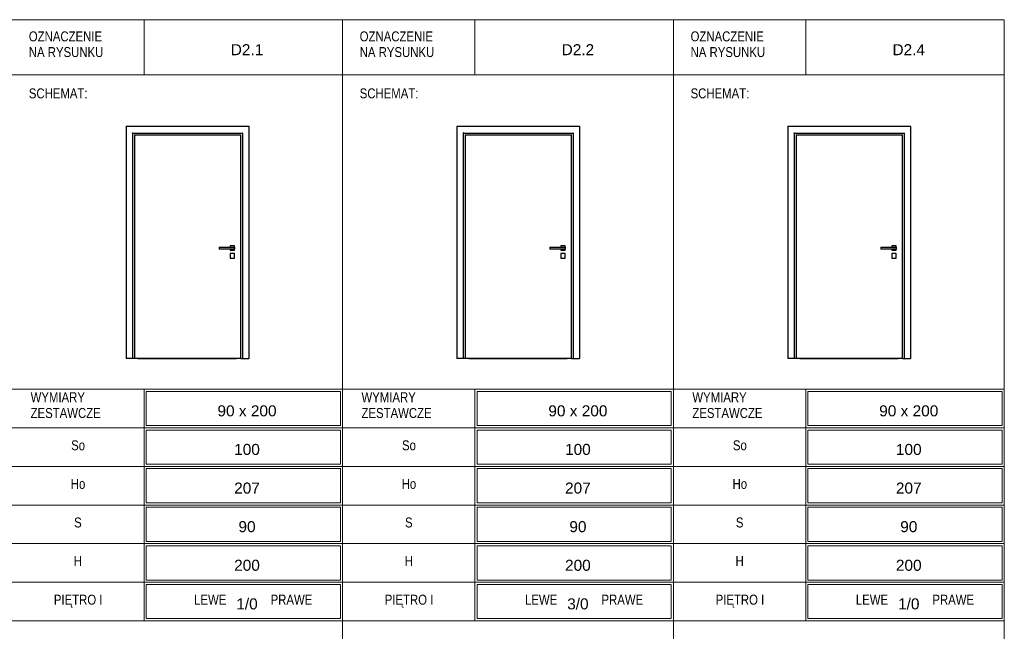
# Model space of a CAD drawing. Header units: centimetres. Extents: x -159 to 1449, y -1163 to 778.
# Tile 3 of 6: x 528 to 1421, y -768 to -213. Entities that reach past the tile are written whole.
import ezdxf

# ---------------------------------------------------------------- set-up
doc = ezdxf.new("R2010")
doc.units = ezdxf.units.CM
for name, color, linetype, lineweight in [('A-ANNO-NOTE', 131, 'Continuous', 13), ('A-DETL-THIN', 151, 'Continuous', 18), ('A-DOOR', 31, 'Continuous', 25), ('A-DOOR-FRAM', 31, 'Continuous', 25), ('G-ANNO-TEXT', 231, 'Continuous', 13)]:
    doc.layers.add(name, color=color, linetype=linetype, lineweight=lineweight)
doc.styles.add('Arial Narrow', font='ARIALN.TTF', dxfattribs={"height": 9})
doc.styles.add('Arial_1', font='arial.ttf', dxfattribs={"height": 10})

# ---------------------------------------------------------------- blocks, each defined once
blk = doc.blocks.new('Family - ___-2489181-Projekt 1 - Zestawienie stolarki drzwiowej')
at = {"layer": 'A-DOOR'}
for p, q in [((931.83, -317.59), (1028.33, -317.59)), ((931.83, -317.59), (931.83, -520.37)), ((1028.33, -520.37), (1028.33, -317.59)), ((1008.58, -419.37), (1022.58, -419.37)), ((1008.58, -419.37), (1008.58, -421.37)), ((1018.58, -418.37), (1018.58, -419.37)), ((1022.58, -418.37), (1018.58, -418.37)), ((1022.58, -419.37), (1022.58, -418.37)), ((1022.58, -419.37), (1022.58, -421.37)), ((1022.58, -421.37), (1008.58, -421.37)), ((1018.58, -421.37), (1018.58, -422.37)), ((1018.58, -422.37), (1022.58, -422.37)), ((1018.58, -425.37), (1018.58, -429.37)), ((1022.58, -425.37), (1018.58, -425.37)), ((1022.58, -422.37), (1022.58, -421.37)), ((1022.58, -429.37), (1022.58, -425.37)), ((1018.58, -429.37), (1022.58, -429.37)), ((1028.33, -520.37), (931.83, -520.37)), ((935.08, -520.37), (1024.31, -520.37))]:
    blk.add_line(p, q, dxfattribs=at)
at = {"layer": 'A-DOOR-FRAM'}
for p, q in [((924.33, -310.12), (924.33, -520.37)), ((1035.83, -310.12), (924.33, -310.12)), ((1035.83, -520.37), (1035.83, -310.12)), ((930.33, -520.37), (930.33, -316.12)), ((930.33, -316.12), (1029.83, -316.12)), ((1029.83, -316.12), (1029.83, -520.37)), ((924.63, -520.37), (924.33, -520.37)), ((930.03, -520.37), (924.63, -520.37)), ((930.33, -520.37), (930.03, -520.37)), ((931.83, -520.37), (930.33, -520.37)), ((1028.33, -520.37), (1029.83, -520.37)), ((1030.13, -520.37), (1029.83, -520.37)), ((1030.13, -520.37), (1035.53, -520.37)), ((1035.83, -520.37), (1035.53, -520.37))]:
    blk.add_line(p, q, dxfattribs=at)
for points, knots in [([(924.63, -310.42), (924.6, -310.39), (924.56, -310.35), (924.51, -310.3), (924.48, -310.27), (924.46, -310.25), (924.44, -310.23), (924.42, -310.21), (924.4, -310.19), (924.39, -310.18), (924.37, -310.16), (924.35, -310.14), (924.33, -310.12), (924.33, -310.12), (924.33, -310.12)], [0, 0, 0, 0, 0.166667, 0.25, 0.333333, 0.375, 0.416667, 0.5, 0.541667, 0.583333, 0.666667, 0.75, 0.833333, 1, 1, 1, 1]), ([(1035.53, -310.42), (1035.56, -310.39), (1035.59, -310.35), (1035.64, -310.3), (1035.67, -310.27), (1035.7, -310.25), (1035.72, -310.23), (1035.74, -310.21), (1035.75, -310.19), (1035.77, -310.18), (1035.79, -310.16), (1035.81, -310.14), (1035.82, -310.12), (1035.83, -310.12), (1035.83, -310.12)], [0, 0, 0, 0, 0.166667, 0.25, 0.333333, 0.375, 0.416667, 0.5, 0.541667, 0.583333, 0.666667, 0.75, 0.833333, 1, 1, 1, 1]), ([(930.33, -316.12), (930.33, -316.12), (930.32, -316.11), (930.31, -316.1), (930.29, -316.08), (930.27, -316.06), (930.25, -316.04), (930.24, -316.03), (930.21, -316), (930.19, -315.97), (930.16, -315.95), (930.14, -315.93), (930.09, -315.88), (930.06, -315.84), (930.03, -315.82)], [0, 0, 0, 0, 0.166667, 0.25, 0.333333, 0.416667, 0.458333, 0.5, 0.583333, 0.666667, 0.708333, 0.75, 0.833333, 1, 1, 1, 1]), ([(1029.83, -316.12), (1029.83, -316.12), (1029.83, -316.11), (1029.85, -316.1), (1029.87, -316.08), (1029.89, -316.06), (1029.9, -316.04), (1029.92, -316.03), (1029.95, -316), (1029.97, -315.97), (1030, -315.95), (1030.02, -315.93), (1030.06, -315.88), (1030.1, -315.84), (1030.13, -315.82)], [0, 0, 0, 0, 0.166667, 0.25, 0.333333, 0.416667, 0.458333, 0.5, 0.583333, 0.666667, 0.708333, 0.75, 0.833333, 1, 1, 1, 1])]:
    blk.add_open_spline(points, degree=3, knots=knots, dxfattribs=at)
blk = doc.blocks.new('Family - ___-2489389-Projekt 1 - Zestawienie stolarki drzwiowej')
at = {"layer": 'A-DOOR'}
for p, q in [((1231.83, -317.59), (1328.33, -317.59)), ((1231.83, -317.59), (1231.83, -520.37)), ((1328.33, -520.37), (1328.33, -317.59)), ((1308.58, -419.37), (1322.58, -419.37)), ((1308.58, -419.37), (1308.58, -421.37)), ((1318.58, -418.37), (1318.58, -419.37)), ((1322.58, -418.37), (1318.58, -418.37)), ((1322.58, -419.37), (1322.58, -418.37)), ((1322.58, -419.37), (1322.58, -421.37)), ((1322.58, -421.37), (1308.58, -421.37)), ((1318.58, -421.37), (1318.58, -422.37)), ((1318.58, -422.37), (1322.58, -422.37)), ((1318.58, -425.37), (1318.58, -429.37)), ((1322.58, -425.37), (1318.58, -425.37)), ((1322.58, -422.37), (1322.58, -421.37)), ((1322.58, -429.37), (1322.58, -425.37)), ((1318.58, -429.37), (1322.58, -429.37)), ((1328.33, -520.37), (1231.83, -520.37)), ((1235.08, -520.37), (1324.31, -520.37))]:
    blk.add_line(p, q, dxfattribs=at)
at = {"layer": 'A-DOOR-FRAM'}
for p, q in [((1224.33, -310.12), (1224.33, -520.37)), ((1335.83, -310.12), (1224.33, -310.12)), ((1335.83, -520.37), (1335.83, -310.12)), ((1230.33, -520.37), (1230.33, -316.12)), ((1230.33, -316.12), (1329.83, -316.12)), ((1329.83, -316.12), (1329.83, -520.37)), ((1224.63, -520.37), (1224.33, -520.37)), ((1230.03, -520.37), (1224.63, -520.37)), ((1230.33, -520.37), (1230.03, -520.37)), ((1231.83, -520.37), (1230.33, -520.37)), ((1328.33, -520.37), (1329.83, -520.37)), ((1330.13, -520.37), (1329.83, -520.37)), ((1330.13, -520.37), (1335.53, -520.37)), ((1335.83, -520.37), (1335.53, -520.37))]:
    blk.add_line(p, q, dxfattribs=at)
for points, knots in [([(1224.63, -310.42), (1224.6, -310.39), (1224.56, -310.35), (1224.51, -310.3), (1224.48, -310.27), (1224.46, -310.25), (1224.44, -310.23), (1224.42, -310.21), (1224.4, -310.19), (1224.39, -310.18), (1224.37, -310.16), (1224.35, -310.14), (1224.33, -310.12), (1224.33, -310.12), (1224.33, -310.12)], [0, 0, 0, 0, 0.166667, 0.25, 0.333333, 0.375, 0.416667, 0.5, 0.541667, 0.583333, 0.666667, 0.75, 0.833333, 1, 1, 1, 1]), ([(1335.53, -310.42), (1335.56, -310.39), (1335.59, -310.35), (1335.64, -310.3), (1335.67, -310.27), (1335.7, -310.25), (1335.72, -310.23), (1335.74, -310.21), (1335.75, -310.19), (1335.77, -310.18), (1335.79, -310.16), (1335.81, -310.14), (1335.82, -310.12), (1335.83, -310.12), (1335.83, -310.12)], [0, 0, 0, 0, 0.166667, 0.25, 0.333333, 0.375, 0.416667, 0.5, 0.541667, 0.583333, 0.666667, 0.75, 0.833333, 1, 1, 1, 1]), ([(1230.33, -316.12), (1230.33, -316.12), (1230.32, -316.11), (1230.31, -316.1), (1230.29, -316.08), (1230.27, -316.06), (1230.25, -316.04), (1230.24, -316.03), (1230.21, -316), (1230.19, -315.97), (1230.16, -315.95), (1230.14, -315.93), (1230.09, -315.88), (1230.06, -315.84), (1230.03, -315.82)], [0, 0, 0, 0, 0.166667, 0.25, 0.333333, 0.416667, 0.458333, 0.5, 0.583333, 0.666667, 0.708333, 0.75, 0.833333, 1, 1, 1, 1]), ([(1329.83, -316.12), (1329.83, -316.12), (1329.83, -316.11), (1329.85, -316.1), (1329.87, -316.08), (1329.89, -316.06), (1329.9, -316.04), (1329.92, -316.03), (1329.95, -316), (1329.97, -315.97), (1330, -315.95), (1330.02, -315.93), (1330.06, -315.88), (1330.1, -315.84), (1330.13, -315.82)], [0, 0, 0, 0, 0.166667, 0.25, 0.333333, 0.416667, 0.458333, 0.5, 0.583333, 0.666667, 0.708333, 0.75, 0.833333, 1, 1, 1, 1])]:
    blk.add_open_spline(points, degree=3, knots=knots, dxfattribs=at)
blk = doc.blocks.new('Family - ___-2489502-Projekt 1 - Zestawienie stolarki drzwiowej')
at = {"layer": 'A-DOOR'}
for p, q in [((631.83, -317.59), (728.33, -317.59)), ((631.83, -317.59), (631.83, -520.37)), ((728.33, -520.37), (728.33, -317.59)), ((708.58, -419.37), (722.58, -419.37)), ((708.58, -419.37), (708.58, -421.37)), ((718.58, -418.37), (718.58, -419.37)), ((722.58, -418.37), (718.58, -418.37)), ((722.58, -419.37), (722.58, -418.37)), ((722.58, -419.37), (722.58, -421.37)), ((722.58, -421.37), (708.58, -421.37)), ((718.58, -421.37), (718.58, -422.37)), ((718.58, -422.37), (722.58, -422.37)), ((718.58, -425.37), (718.58, -429.37)), ((722.58, -425.37), (718.58, -425.37)), ((722.58, -422.37), (722.58, -421.37)), ((722.58, -429.37), (722.58, -425.37)), ((718.58, -429.37), (722.58, -429.37)), ((728.33, -520.37), (631.83, -520.37)), ((635.08, -520.37), (724.31, -520.37))]:
    blk.add_line(p, q, dxfattribs=at)
at = {"layer": 'A-DOOR-FRAM'}
for p, q in [((624.33, -310.12), (624.33, -520.37)), ((735.83, -310.12), (624.33, -310.12)), ((735.83, -520.37), (735.83, -310.12)), ((630.33, -520.37), (630.33, -316.12)), ((630.33, -316.12), (729.83, -316.12)), ((729.83, -316.12), (729.83, -520.37)), ((624.63, -520.37), (624.33, -520.37)), ((630.03, -520.37), (624.63, -520.37)), ((630.33, -520.37), (630.03, -520.37)), ((631.83, -520.37), (630.33, -520.37)), ((728.33, -520.37), (729.83, -520.37)), ((730.13, -520.37), (729.83, -520.37)), ((730.13, -520.37), (735.53, -520.37)), ((735.83, -520.37), (735.53, -520.37))]:
    blk.add_line(p, q, dxfattribs=at)
for points, knots in [([(624.63, -310.42), (624.6, -310.39), (624.56, -310.35), (624.51, -310.3), (624.48, -310.27), (624.46, -310.25), (624.44, -310.23), (624.42, -310.21), (624.4, -310.19), (624.39, -310.18), (624.37, -310.16), (624.35, -310.14), (624.33, -310.12), (624.33, -310.12), (624.33, -310.12)], [0, 0, 0, 0, 0.166667, 0.25, 0.333333, 0.375, 0.416667, 0.5, 0.541667, 0.583333, 0.666667, 0.75, 0.833333, 1, 1, 1, 1]), ([(735.53, -310.42), (735.56, -310.39), (735.59, -310.35), (735.64, -310.3), (735.67, -310.27), (735.7, -310.25), (735.72, -310.23), (735.74, -310.21), (735.75, -310.19), (735.77, -310.18), (735.79, -310.16), (735.81, -310.14), (735.82, -310.12), (735.83, -310.12), (735.83, -310.12)], [0, 0, 0, 0, 0.166667, 0.25, 0.333333, 0.375, 0.416667, 0.5, 0.541667, 0.583333, 0.666667, 0.75, 0.833333, 1, 1, 1, 1]), ([(630.33, -316.12), (630.33, -316.12), (630.32, -316.11), (630.31, -316.1), (630.29, -316.08), (630.27, -316.06), (630.25, -316.04), (630.24, -316.03), (630.21, -316), (630.19, -315.97), (630.16, -315.95), (630.14, -315.93), (630.09, -315.88), (630.06, -315.84), (630.03, -315.82)], [0, 0, 0, 0, 0.166667, 0.25, 0.333333, 0.416667, 0.458333, 0.5, 0.583333, 0.666667, 0.708333, 0.75, 0.833333, 1, 1, 1, 1]), ([(729.83, -316.12), (729.83, -316.12), (729.83, -316.11), (729.85, -316.1), (729.87, -316.08), (729.89, -316.06), (729.9, -316.04), (729.92, -316.03), (729.95, -316), (729.97, -315.97), (730, -315.95), (730.02, -315.93), (730.06, -315.88), (730.1, -315.84), (730.13, -315.82)], [0, 0, 0, 0, 0.166667, 0.25, 0.333333, 0.416667, 0.458333, 0.5, 0.583333, 0.666667, 0.708333, 0.75, 0.833333, 1, 1, 1, 1])]:
    blk.add_open_spline(points, degree=3, knots=knots, dxfattribs=at)

msp = doc.modelspace()

# ---------------------------------------------------------------- linework, layer by layer
at = {"layer": 'A-DETL-THIN'}
for p, q in [((520.6, -213.27), (820.6, -213.27)), ((640.6, -263.27), (640.6, -213.27)), ((820.6, -213.27), (1120.6, -213.27)), ((820.6, -213.27), (820.6, -1163.27)), ((820.6, -213.27), (820.6, -263.27)), ((940.6, -263.27), (940.6, -213.27)), ((1120.6, -213.27), (1120.6, -263.27)), ((1120.6, -213.27), (1420.6, -213.27)), ((1120.6, -213.27), (1120.6, -1163.27)), ((1240.6, -263.27), (1240.6, -213.27)), ((1420.6, -213.27), (1420.6, -263.27)), ((520.6, -263.27), (820.6, -263.27)), ((820.6, -263.27), (1120.6, -263.27)), ((820.6, -548.27), (820.6, -263.27)), ((1120.6, -548.27), (1120.6, -263.27)), ((1120.6, -263.27), (1420.6, -263.27)), ((1420.6, -548.27), (1420.6, -263.27)), ((520.6, -548.27), (820.6, -548.27)), ((640.6, -548.27), (640.6, -583.27)), ((642.6, -550.27), (818.6, -550.27)), ((642.6, -581.27), (642.6, -550.27)), ((818.6, -550.27), (818.6, -581.27)), ((820.6, -548.27), (1120.6, -548.27)), ((820.6, -548.27), (820.6, -1163.27)), ((940.6, -548.27), (940.6, -583.27)), ((942.6, -550.27), (1118.6, -550.27)), ((942.6, -581.27), (942.6, -550.27)), ((1118.6, -550.27), (1118.6, -581.27)), ((1120.6, -548.27), (1120.6, -1163.27)), ((1120.6, -548.27), (1420.6, -548.27)), ((1240.6, -548.27), (1240.6, -583.27)), ((1242.6, -550.27), (1418.6, -550.27)), ((1242.6, -581.27), (1242.6, -550.27)), ((1418.6, -550.27), (1418.6, -581.27)), ((1420.6, -548.27), (1420.6, -1163.27)), ((520.6, -583.27), (820.6, -583.27)), ((640.6, -583.27), (640.6, -618.27)), ((818.6, -581.27), (642.6, -581.27)), ((642.6, -585.27), (818.6, -585.27)), ((642.6, -616.27), (642.6, -585.27)), ((818.6, -585.27), (818.6, -616.27)), ((820.6, -583.27), (1120.6, -583.27)), ((940.6, -583.27), (940.6, -618.27)), ((1118.6, -581.27), (942.6, -581.27)), ((942.6, -585.27), (1118.6, -585.27)), ((942.6, -616.27), (942.6, -585.27)), ((1118.6, -585.27), (1118.6, -616.27)), ((1120.6, -583.27), (1420.6, -583.27)), ((1240.6, -583.27), (1240.6, -618.27)), ((1418.6, -581.27), (1242.6, -581.27)), ((1242.6, -585.27), (1418.6, -585.27)), ((1242.6, -616.27), (1242.6, -585.27)), ((1418.6, -585.27), (1418.6, -616.27)), ((520.6, -618.27), (820.6, -618.27)), ((640.6, -618.27), (640.6, -653.27)), ((818.6, -616.27), (642.6, -616.27)), ((642.6, -620.27), (818.6, -620.27)), ((642.6, -651.27), (642.6, -620.27)), ((818.6, -620.27), (818.6, -651.27)), ((820.6, -618.27), (1120.6, -618.27)), ((940.6, -618.27), (940.6, -653.27)), ((1118.6, -616.27), (942.6, -616.27)), ((942.6, -620.27), (1118.6, -620.27)), ((942.6, -651.27), (942.6, -620.27)), ((1118.6, -620.27), (1118.6, -651.27)), ((1120.6, -618.27), (1420.6, -618.27)), ((1240.6, -618.27), (1240.6, -653.27)), ((1418.6, -616.27), (1242.6, -616.27)), ((1242.6, -620.27), (1418.6, -620.27)), ((1242.6, -651.27), (1242.6, -620.27)), ((1418.6, -620.27), (1418.6, -651.27)), ((818.6, -651.27), (642.6, -651.27)), ((1118.6, -651.27), (942.6, -651.27)), ((1418.6, -651.27), (1242.6, -651.27)), ((520.6, -653.27), (820.6, -653.27)), ((640.6, -653.27), (640.6, -688.27)), ((642.6, -655.27), (818.6, -655.27)), ((642.6, -686.27), (642.6, -655.27)), ((818.6, -655.27), (818.6, -686.27)), ((820.6, -653.27), (1120.6, -653.27)), ((940.6, -653.27), (940.6, -688.27)), ((942.6, -655.27), (1118.6, -655.27)), ((942.6, -686.27), (942.6, -655.27)), ((1118.6, -655.27), (1118.6, -686.27)), ((1120.6, -653.27), (1420.6, -653.27)), ((1240.6, -653.27), (1240.6, -688.27)), ((1242.6, -655.27), (1418.6, -655.27)), ((1242.6, -686.27), (1242.6, -655.27)), ((1418.6, -655.27), (1418.6, -686.27)), ((818.6, -686.27), (642.6, -686.27)), ((1118.6, -686.27), (942.6, -686.27)), ((1418.6, -686.27), (1242.6, -686.27)), ((520.6, -688.27), (820.6, -688.27)), ((640.6, -688.27), (640.6, -723.27)), ((642.6, -721.27), (642.6, -690.27)), ((642.6, -690.27), (818.6, -690.27)), ((818.6, -690.27), (818.6, -721.27)), ((820.6, -688.27), (1120.6, -688.27)), ((940.6, -688.27), (940.6, -723.27)), ((942.6, -721.27), (942.6, -690.27)), ((942.6, -690.27), (1118.6, -690.27)), ((1118.6, -690.27), (1118.6, -721.27)), ((1120.6, -688.27), (1420.6, -688.27)), ((1240.6, -688.27), (1240.6, -723.27)), ((1242.6, -721.27), (1242.6, -690.27)), ((1242.6, -690.27), (1418.6, -690.27)), ((1418.6, -690.27), (1418.6, -721.27)), ((818.6, -721.27), (642.6, -721.27)), ((1118.6, -721.27), (942.6, -721.27)), ((1418.6, -721.27), (1242.6, -721.27)), ((520.6, -723.27), (820.6, -723.27)), ((640.6, -723.27), (640.6, -758.27)), ((642.6, -725.27), (818.6, -725.27)), ((642.6, -756.27), (642.6, -725.27)), ((818.6, -725.27), (818.6, -756.27)), ((820.6, -723.27), (1120.6, -723.27)), ((940.6, -723.27), (940.6, -758.27)), ((942.6, -725.27), (1118.6, -725.27)), ((942.6, -756.27), (942.6, -725.27)), ((1118.6, -725.27), (1118.6, -756.27)), ((1120.6, -723.27), (1420.6, -723.27)), ((1240.6, -723.27), (1240.6, -758.27)), ((1242.6, -725.27), (1418.6, -725.27)), ((1242.6, -756.27), (1242.6, -725.27)), ((1418.6, -725.27), (1418.6, -756.27)), ((520.6, -758.27), (820.6, -758.27)), ((818.6, -756.27), (642.6, -756.27)), ((820.6, -758.27), (1120.6, -758.27)), ((1118.6, -756.27), (942.6, -756.27)), ((1120.6, -758.27), (1420.6, -758.27)), ((1418.6, -756.27), (1242.6, -756.27))]:
    msp.add_line(p, q, dxfattribs=at)

# ---------------------------------------------------------------- block references
at = {"lineweight": 25}
for name in ['Family - ___-2489502-Projekt 1 - Zestawienie stolarki drzwiowej', 'Family - ___-2489181-Projekt 1 - Zestawienie stolarki drzwiowej', 'Family - ___-2489389-Projekt 1 - Zestawienie stolarki drzwiowej']:
    msp.add_blockref(name, (0, 0), dxfattribs=at)

# ---------------------------------------------------------------- texts
at = {"layer": 'A-ANNO-NOTE', "char_height": 10, "attachment_point": 5, "line_spacing_factor": 0.936439, "style": 'Arial_1', "bg_fill": 3, "box_fill_scale": 1.25, "bg_fill_color": 256, "bg_fill_true_color": 13158600, "bg_fill_transparency": 0}
for s, insert, width in [('\\pxqc,t6.35,12.7,19.05,25.4,31.75,38.1,44.45,50.8,57.15,63.5,69.85,76.2,82.55,88.9,95.25,101.6,107.95,114.3,120.65,127,133.35,139.7,146.05,152.4,158.75,165.1,171.45,177.8,184.15,190.5,196.85,203.2;{D2.1}', (733.97, -240.46), 30.45), ('\\pxqc,t6.35,12.7,19.05,25.4,31.75,38.1,44.45,50.8,57.15,63.5,69.85,76.2,82.55,88.9,95.25,101.6,107.95,114.3,120.65,127,133.35,139.7,146.05,152.4,158.75,165.1,171.45,177.8,184.15,190.5,196.85,203.2;{D2.2}', (1033.97, -240.46), 30.45), ('\\pxqc,t6.35,12.7,19.05,25.4,31.75,38.1,44.45,50.8,57.15,63.5,69.85,76.2,82.55,88.9,95.25,101.6,107.95,114.3,120.65,127,133.35,139.7,146.05,152.4,158.75,165.1,171.45,177.8,184.15,190.5,196.85,203.2;{D2.4}', (1333.97, -240.46), 30.45), ('\\pxqc,t6.35,12.7,19.05,25.4,31.75,38.1,44.45,50.8,57.15,63.5,69.85,76.2,82.55,88.9,95.25,101.6,107.95,114.3,120.65,127,133.35,139.7,146.05,152.4,158.75,165.1,171.45,177.8,184.15,190.5,196.85,203.2;{90 x 200}', (733.97, -567.96), 55.25), ('\\pxqc,t6.35,12.7,19.05,25.4,31.75,38.1,44.45,50.8,57.15,63.5,69.85,76.2,82.55,88.9,95.25,101.6,107.95,114.3,120.65,127,133.35,139.7,146.05,152.4,158.75,165.1,171.45,177.8,184.15,190.5,196.85,203.2;{90 x 200}', (1033.97, -567.96), 55.25), ('\\pxqc,t6.35,12.7,19.05,25.4,31.75,38.1,44.45,50.8,57.15,63.5,69.85,76.2,82.55,88.9,95.25,101.6,107.95,114.3,120.65,127,133.35,139.7,146.05,152.4,158.75,165.1,171.45,177.8,184.15,190.5,196.85,203.2;{90 x 200}', (1333.97, -567.96), 55.25), ('\\pxqc,t6.35,12.7,19.05,25.4,31.75,38.1,44.45,50.8,57.15,63.5,69.85,76.2,82.55,88.9,95.25,101.6,107.95,114.3,120.65,127,133.35,139.7,146.05,152.4,158.75,165.1,171.45,177.8,184.15,190.5,196.85,203.2;{100}', (733.97, -602.96), 24.15), ('\\pxqc,t6.35,12.7,19.05,25.4,31.75,38.1,44.45,50.8,57.15,63.5,69.85,76.2,82.55,88.9,95.25,101.6,107.95,114.3,120.65,127,133.35,139.7,146.05,152.4,158.75,165.1,171.45,177.8,184.15,190.5,196.85,203.2;{100}', (1033.97, -602.96), 24.15), ('\\pxqc,t6.35,12.7,19.05,25.4,31.75,38.1,44.45,50.8,57.15,63.5,69.85,76.2,82.55,88.9,95.25,101.6,107.95,114.3,120.65,127,133.35,139.7,146.05,152.4,158.75,165.1,171.45,177.8,184.15,190.5,196.85,203.2;{100}', (1333.97, -602.96), 24.15), ('\\pxqc,t6.35,12.7,19.05,25.4,31.75,38.1,44.45,50.8,57.15,63.5,69.85,76.2,82.55,88.9,95.25,101.6,107.95,114.3,120.65,127,133.35,139.7,146.05,152.4,158.75,165.1,171.45,177.8,184.15,190.5,196.85,203.2;{207}', (733.97, -637.96), 24.15), ('\\pxqc,t6.35,12.7,19.05,25.4,31.75,38.1,44.45,50.8,57.15,63.5,69.85,76.2,82.55,88.9,95.25,101.6,107.95,114.3,120.65,127,133.35,139.7,146.05,152.4,158.75,165.1,171.45,177.8,184.15,190.5,196.85,203.2;{207}', (1033.97, -637.96), 24.15), ('\\pxqc,t6.35,12.7,19.05,25.4,31.75,38.1,44.45,50.8,57.15,63.5,69.85,76.2,82.55,88.9,95.25,101.6,107.95,114.3,120.65,127,133.35,139.7,146.05,152.4,158.75,165.1,171.45,177.8,184.15,190.5,196.85,203.2;{207}', (1333.97, -637.96), 24.15), ('\\pxqc,t6.35,12.7,19.05,25.4,31.75,38.1,44.45,50.8,57.15,63.5,69.85,76.2,82.55,88.9,95.25,101.6,107.95,114.3,120.65,127,133.35,139.7,146.05,152.4,158.75,165.1,171.45,177.8,184.15,190.5,196.85,203.2;{90}', (734, -672.96), 16.2), ('\\pxqc,t6.35,12.7,19.05,25.4,31.75,38.1,44.45,50.8,57.15,63.5,69.85,76.2,82.55,88.9,95.25,101.6,107.95,114.3,120.65,127,133.35,139.7,146.05,152.4,158.75,165.1,171.45,177.8,184.15,190.5,196.85,203.2;{90}', (1034, -672.96), 16.2), ('\\pxqc,t6.35,12.7,19.05,25.4,31.75,38.1,44.45,50.8,57.15,63.5,69.85,76.2,82.55,88.9,95.25,101.6,107.95,114.3,120.65,127,133.35,139.7,146.05,152.4,158.75,165.1,171.45,177.8,184.15,190.5,196.85,203.2;{90}', (1334, -672.96), 16.2), ('\\pxqc,t6.35,12.7,19.05,25.4,31.75,38.1,44.45,50.8,57.15,63.5,69.85,76.2,82.55,88.9,95.25,101.6,107.95,114.3,120.65,127,133.35,139.7,146.05,152.4,158.75,165.1,171.45,177.8,184.15,190.5,196.85,203.2;{200}', (733.97, -707.96), 24.15), ('\\pxqc,t6.35,12.7,19.05,25.4,31.75,38.1,44.45,50.8,57.15,63.5,69.85,76.2,82.55,88.9,95.25,101.6,107.95,114.3,120.65,127,133.35,139.7,146.05,152.4,158.75,165.1,171.45,177.8,184.15,190.5,196.85,203.2;{200}', (1033.97, -707.96), 24.15), ('\\pxqc,t6.35,12.7,19.05,25.4,31.75,38.1,44.45,50.8,57.15,63.5,69.85,76.2,82.55,88.9,95.25,101.6,107.95,114.3,120.65,127,133.35,139.7,146.05,152.4,158.75,165.1,171.45,177.8,184.15,190.5,196.85,203.2;{200}', (1333.97, -707.96), 24.15)]:
    msp.add_mtext(s, dxfattribs=dict(at, insert=insert, width=width))
at = {"layer": 'G-ANNO-TEXT', "color": 7, "char_height": 9, "line_spacing_factor": 0.949189, "style": 'Arial Narrow'}
for s, insert, width, attachment_point in [('\\pxt7.05556,14.11111,21.16667,28.22222,35.27778,42.33333,49.38889,56.44444,63.5,70.55556,77.61111,84.66667,91.72222,98.77778,105.83333,112.88889,119.94444,127,134.05556,141.11111,148.16667,155.22222,162.27778,169.33333,176.38889,183.44444,190.5,197.55556,204.61111,211.66667,218.72222,225.77778;{OZNACZENIE NA RYSUNKU}', (536.15, -223.89), 77.75, 1), ('\\pxt7.05556,14.11111,21.16667,28.22222,35.27778,42.33333,49.38889,56.44444,63.5,70.55556,77.61111,84.66667,91.72222,98.77778,105.83333,112.88889,119.94444,127,134.05556,141.11111,148.16667,155.22222,162.27778,169.33333,176.38889,183.44444,190.5,197.55556,204.61111,211.66667,218.72222,225.77778;{OZNACZENIE NA RYSUNKU}', (836.15, -223.89), 77.75, 1), ('\\pxt7.05556,14.11111,21.16667,28.22222,35.27778,42.33333,49.38889,56.44444,63.5,70.55556,77.61111,84.66667,91.72222,98.77778,105.83333,112.88889,119.94444,127,134.05556,141.11111,148.16667,155.22222,162.27778,169.33333,176.38889,183.44444,190.5,197.55556,204.61111,211.66667,218.72222,225.77778;{OZNACZENIE NA RYSUNKU}', (1136.15, -223.89), 77.75, 1), ('\\pxt7.05556,14.11111,21.16667,28.22222,35.27778,42.33333,49.38889,56.44444,63.5,70.55556,77.61111,84.66667,91.72222,98.77778,105.83333,112.88889,119.94444,127,134.05556,141.11111,148.16667,155.22222,162.27778,169.33333,176.38889,183.44444,190.5,197.55556,204.61111,211.66667,218.72222,225.77778;{SCHEMAT:}', (536.15, -275.55), 52.4695, 1), ('\\pxt7.05556,14.11111,21.16667,28.22222,35.27778,42.33333,49.38889,56.44444,63.5,70.55556,77.61111,84.66667,91.72222,98.77778,105.83333,112.88889,119.94444,127,134.05556,141.11111,148.16667,155.22222,162.27778,169.33333,176.38889,183.44444,190.5,197.55556,204.61111,211.66667,218.72222,225.77778;{SCHEMAT:}', (836.15, -275.55), 52.4695, 1), ('\\pxt7.05556,14.11111,21.16667,28.22222,35.27778,42.33333,49.38889,56.44444,63.5,70.55556,77.61111,84.66667,91.72222,98.77778,105.83333,112.88889,119.94444,127,134.05556,141.11111,148.16667,155.22222,162.27778,169.33333,176.38889,183.44444,190.5,197.55556,204.61111,211.66667,218.72222,225.77778;{SCHEMAT:}', (1136.15, -275.55), 52.4695, 1), ('\\pxt7.05556,14.11111,21.16667,28.22222,35.27778,42.33333,49.38889,56.44444,63.5,70.55556,77.61111,84.66667,91.72222,98.77778,105.83333,112.88889,119.94444,127,134.05556,141.11111,148.16667,155.22222,162.27778,169.33333,176.38889,183.44444,190.5,197.55556,204.61111,211.66667,218.72222,225.77778;{WYMIARY\\PZESTAWCZE}', (537.77, -551.1), 99.55, 1), ('\\pxt7.05556,14.11111,21.16667,28.22222,35.27778,42.33333,49.38889,56.44444,63.5,70.55556,77.61111,84.66667,91.72222,98.77778,105.83333,112.88889,119.94444,127,134.05556,141.11111,148.16667,155.22222,162.27778,169.33333,176.38889,183.44444,190.5,197.55556,204.61111,211.66667,218.72222,225.77778;{WYMIARY\\PZESTAWCZE}', (837.77, -551.1), 99.55, 1), ('\\pxt7.05556,14.11111,21.16667,28.22222,35.27778,42.33333,49.38889,56.44444,63.5,70.55556,77.61111,84.66667,91.72222,98.77778,105.83333,112.88889,119.94444,127,134.05556,141.11111,148.16667,155.22222,162.27778,169.33333,176.38889,183.44444,190.5,197.55556,204.61111,211.66667,218.72222,225.77778;{WYMIARY\\PZESTAWCZE}', (1137.77, -551.1), 99.55, 1), ('\\pxqc,t7.05556,14.11111,21.16667,28.22222,35.27778,42.33333,49.38889,56.44444,63.5,70.55556,77.61111,84.66667,91.72222,98.77778,105.83333,112.88889,119.94444,127,134.05556,141.11111,148.16667,155.22222,162.27778,169.33333,176.38889,183.44444,190.5,197.55556,204.61111,211.66667,218.72222,225.77778;{So}', (580.82, -594.61), 38.7, 2), ('\\pxqc,t7.05556,14.11111,21.16667,28.22222,35.27778,42.33333,49.38889,56.44444,63.5,70.55556,77.61111,84.66667,91.72222,98.77778,105.83333,112.88889,119.94444,127,134.05556,141.11111,148.16667,155.22222,162.27778,169.33333,176.38889,183.44444,190.5,197.55556,204.61111,211.66667,218.72222,225.77778;{So}', (880.82, -594.61), 38.7, 2), ('\\pxqc,t7.05556,14.11111,21.16667,28.22222,35.27778,42.33333,49.38889,56.44444,63.5,70.55556,77.61111,84.66667,91.72222,98.77778,105.83333,112.88889,119.94444,127,134.05556,141.11111,148.16667,155.22222,162.27778,169.33333,176.38889,183.44444,190.5,197.55556,204.61111,211.66667,218.72222,225.77778;{So}', (1180.82, -594.61), 38.7, 2), ('\\pxqc,t7.05556,14.11111,21.16667,28.22222,35.27778,42.33333,49.38889,56.44444,63.5,70.55556,77.61111,84.66667,91.72222,98.77778,105.83333,112.88889,119.94444,127,134.05556,141.11111,148.16667,155.22222,162.27778,169.33333,176.38889,183.44444,190.5,197.55556,204.61111,211.66667,218.72222,225.77778;{Ho}', (580.8, -629.61), 38.7, 2), ('\\pxqc,t7.05556,14.11111,21.16667,28.22222,35.27778,42.33333,49.38889,56.44444,63.5,70.55556,77.61111,84.66667,91.72222,98.77778,105.83333,112.88889,119.94444,127,134.05556,141.11111,148.16667,155.22222,162.27778,169.33333,176.38889,183.44444,190.5,197.55556,204.61111,211.66667,218.72222,225.77778;{Ho}', (880.8, -629.61), 38.7, 2), ('\\pxqc,t7.05556,14.11111,21.16667,28.22222,35.27778,42.33333,49.38889,56.44444,63.5,70.55556,77.61111,84.66667,91.72222,98.77778,105.83333,112.88889,119.94444,127,134.05556,141.11111,148.16667,155.22222,162.27778,169.33333,176.38889,183.44444,190.5,197.55556,204.61111,211.66667,218.72222,225.77778;{Ho}', (1180.8, -629.61), 38.7, 2), ('\\pxqc,t7.05556,14.11111,21.16667,28.22222,35.27778,42.33333,49.38889,56.44444,63.5,70.55556,77.61111,84.66667,91.72222,98.77778,105.83333,112.88889,119.94444,127,134.05556,141.11111,148.16667,155.22222,162.27778,169.33333,176.38889,183.44444,190.5,197.55556,204.61111,211.66667,218.72222,225.77778;{S}', (580.65, -664.61), 38.7, 2), ('\\pxqc,t7.05556,14.11111,21.16667,28.22222,35.27778,42.33333,49.38889,56.44444,63.5,70.55556,77.61111,84.66667,91.72222,98.77778,105.83333,112.88889,119.94444,127,134.05556,141.11111,148.16667,155.22222,162.27778,169.33333,176.38889,183.44444,190.5,197.55556,204.61111,211.66667,218.72222,225.77778;{S}', (880.65, -664.61), 38.7, 2), ('\\pxqc,t7.05556,14.11111,21.16667,28.22222,35.27778,42.33333,49.38889,56.44444,63.5,70.55556,77.61111,84.66667,91.72222,98.77778,105.83333,112.88889,119.94444,127,134.05556,141.11111,148.16667,155.22222,162.27778,169.33333,176.38889,183.44444,190.5,197.55556,204.61111,211.66667,218.72222,225.77778;{S}', (1180.65, -664.61), 38.7, 2), ('\\pxqc,t7.05556,14.11111,21.16667,28.22222,35.27778,42.33333,49.38889,56.44444,63.5,70.55556,77.61111,84.66667,91.72222,98.77778,105.83333,112.88889,119.94444,127,134.05556,141.11111,148.16667,155.22222,162.27778,169.33333,176.38889,183.44444,190.5,197.55556,204.61111,211.66667,218.72222,225.77778;{H}', (580.65, -699.61), 38.7, 2), ('\\pxqc,t7.05556,14.11111,21.16667,28.22222,35.27778,42.33333,49.38889,56.44444,63.5,70.55556,77.61111,84.66667,91.72222,98.77778,105.83333,112.88889,119.94444,127,134.05556,141.11111,148.16667,155.22222,162.27778,169.33333,176.38889,183.44444,190.5,197.55556,204.61111,211.66667,218.72222,225.77778;{H}', (880.65, -699.61), 38.7, 2), ('\\pxqc,t7.05556,14.11111,21.16667,28.22222,35.27778,42.33333,49.38889,56.44444,63.5,70.55556,77.61111,84.66667,91.72222,98.77778,105.83333,112.88889,119.94444,127,134.05556,141.11111,148.16667,155.22222,162.27778,169.33333,176.38889,183.44444,190.5,197.55556,204.61111,211.66667,218.72222,225.77778;{H}', (1180.65, -699.61), 38.7, 2), ('\\pxqc,t7.05556,14.11111,21.16667,28.22222,35.27778,42.33333,49.38889,56.44444,63.5,70.55556,77.61111,84.66667,91.72222,98.77778,105.83333,112.88889,119.94444,127,134.05556,141.11111,148.16667,155.22222,162.27778,169.33333,176.38889,183.44444,190.5,197.55556,204.61111,211.66667,218.72222,225.77778;{PIĘTRO I}', (580.89, -734.61), 105.5, 2), ('\\pxqc,t7.05556,14.11111,21.16667,28.22222,35.27778,42.33333,49.38889,56.44444,63.5,70.55556,77.61111,84.66667,91.72222,98.77778,105.83333,112.88889,119.94444,127,134.05556,141.11111,148.16667,155.22222,162.27778,169.33333,176.38889,183.44444,190.5,197.55556,204.61111,211.66667,218.72222,225.77778;{LEWE    ^I         PRAWE}', (739.6, -734.61), 140.9, 2), ('\\pxqc,t7.05556,14.11111,21.16667,28.22222,35.27778,42.33333,49.38889,56.44444,63.5,70.55556,77.61111,84.66667,91.72222,98.77778,105.83333,112.88889,119.94444,127,134.05556,141.11111,148.16667,155.22222,162.27778,169.33333,176.38889,183.44444,190.5,197.55556,204.61111,211.66667,218.72222,225.77778;{PIĘTRO I}', (880.89, -734.61), 105.5, 2), ('\\pxqc,t7.05556,14.11111,21.16667,28.22222,35.27778,42.33333,49.38889,56.44444,63.5,70.55556,77.61111,84.66667,91.72222,98.77778,105.83333,112.88889,119.94444,127,134.05556,141.11111,148.16667,155.22222,162.27778,169.33333,176.38889,183.44444,190.5,197.55556,204.61111,211.66667,218.72222,225.77778;{LEWE    ^I         PRAWE}', (1039.6, -734.61), 140.9, 2), ('\\pxqc,t7.05556,14.11111,21.16667,28.22222,35.27778,42.33333,49.38889,56.44444,63.5,70.55556,77.61111,84.66667,91.72222,98.77778,105.83333,112.88889,119.94444,127,134.05556,141.11111,148.16667,155.22222,162.27778,169.33333,176.38889,183.44444,190.5,197.55556,204.61111,211.66667,218.72222,225.77778;{PIĘTRO I}', (1180.89, -734.61), 105.5, 2), ('\\pxqc,t7.05556,14.11111,21.16667,28.22222,35.27778,42.33333,49.38889,56.44444,63.5,70.55556,77.61111,84.66667,91.72222,98.77778,105.83333,112.88889,119.94444,127,134.05556,141.11111,148.16667,155.22222,162.27778,169.33333,176.38889,183.44444,190.5,197.55556,204.61111,211.66667,218.72222,225.77778;{LEWE    ^I         PRAWE}', (1339.6, -734.61), 140.9, 2)]:
    msp.add_mtext(s, dxfattribs=dict(at, insert=insert, width=width, attachment_point=attachment_point))

# ---------------------------------------------------------------- next in the draw order: texts
at = {"layer": 'A-ANNO-NOTE', "char_height": 10, "width": 20.2, "attachment_point": 5, "line_spacing_factor": 0.936439, "style": 'Arial_1', "bg_fill": 3, "box_fill_scale": 1.25, "bg_fill_color": 256, "bg_fill_true_color": 13158600, "bg_fill_transparency": 0}
for s, insert in [('\\pxqc,t6.35,12.7,19.05,25.4,31.75,38.1,44.45,50.8,57.15,63.5,69.85,76.2,82.55,88.9,95.25,101.6,107.95,114.3,120.65,127,133.35,139.7,146.05,152.4,158.75,165.1,171.45,177.8,184.15,190.5,196.85,203.2;{1/0}', (733.97, -742.96)), ('\\pxqc,t6.35,12.7,19.05,25.4,31.75,38.1,44.45,50.8,57.15,63.5,69.85,76.2,82.55,88.9,95.25,101.6,107.95,114.3,120.65,127,133.35,139.7,146.05,152.4,158.75,165.1,171.45,177.8,184.15,190.5,196.85,203.2;{3/0}', (1033.97, -742.96)), ('\\pxqc,t6.35,12.7,19.05,25.4,31.75,38.1,44.45,50.8,57.15,63.5,69.85,76.2,82.55,88.9,95.25,101.6,107.95,114.3,120.65,127,133.35,139.7,146.05,152.4,158.75,165.1,171.45,177.8,184.15,190.5,196.85,203.2;{1/0}', (1333.97, -742.96))]:
    msp.add_mtext(s, dxfattribs=dict(at, insert=insert))

doc.saveas('drawing.dxf')
